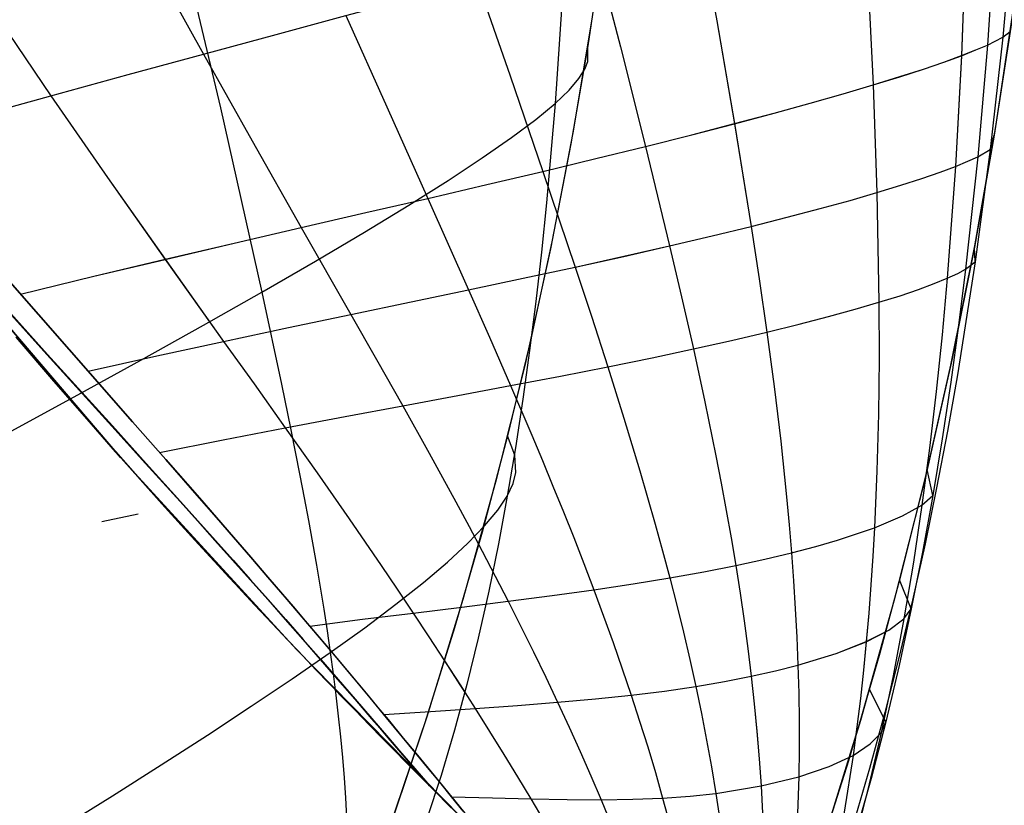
# Model space of a CAD drawing. Header units: millimetres. Extents: x -58 to 58, y -58 to 58.
# Tile 4 of 74: x -41.52 to -34.41, y -38.65 to -32.98. Entities that reach past the tile are written whole.
import ezdxf

# ---------------------------------------------------------------- set-up
doc = ezdxf.new("R2010")
doc.units = ezdxf.units.MM
doc.header["$MEASUREMENT"] = 0
doc.layers.add('Predefinito', color=5, linetype='Continuous')

msp = doc.modelspace()

# ---------------------------------------------------------------- linework, layer by layer
at = {"layer": 'Predefinito', "color": 9}
for points in [[(-36.2086, -15.0478), (-35.7669, -16.4218), (-35.366, -17.8297), (-35.182, -18.546), (-35.0096, -19.2701), (-34.8492, -20.002), (-34.7013, -20.7414), (-34.563, -21.5077), (-34.4389, -22.2815), (-34.3294, -23.0625), (-34.2351, -23.8504), (-34.1565, -24.6451), (-34.0941, -25.4462), (-34.0484, -26.2534), (-34.02, -27.0667), (-34.0093, -27.8855), (-34.0169, -28.7098), (-34.0433, -29.5391), (-34.089, -30.3732), (-34.1545, -31.2117), (-34.2403, -32.0543), (-34.3469, -32.9006), (-34.4748, -33.7505)], [(-50.6172, -20.2027), (-49.8897, -21.9377), (-49.1028, -23.6467), (-48.2574, -25.3274), (-47.3544, -26.978), (-46.395, -28.5964), (-45.3803, -30.1807), (-44.3116, -31.7291), (-43.19, -33.2397), (-42.0169, -34.7106), (-40.7938, -36.1402), (-39.5221, -37.5267), (-38.2033, -38.8685), (-36.8389, -40.164), (-35.4307, -41.4116), (-33.9802, -42.6098)], [(-33.9802, -42.6098), (-35.4307, -41.4116), (-36.8389, -40.164), (-38.2033, -38.8685), (-39.5221, -37.5267), (-40.7938, -36.1402), (-42.0169, -34.7106), (-43.19, -33.2397), (-44.3116, -31.7291), (-45.3803, -30.1807), (-46.395, -28.5964), (-47.3544, -26.978), (-48.2574, -25.3274), (-49.1028, -23.6467), (-49.8897, -21.9377), (-50.6172, -20.2027)], [(-34.5631, -21.5077), (-34.4389, -22.2815), (-34.3294, -23.0625), (-34.2351, -23.8504), (-34.1565, -24.6451), (-34.0941, -25.4462), (-34.0484, -26.2534), (-34.02, -27.0667), (-34.0093, -27.8856), (-34.0169, -28.7098), (-34.0433, -29.5391), (-34.089, -30.3732), (-34.1545, -31.2117), (-34.2403, -32.0543), (-34.3469, -32.9006), (-34.4748, -33.7505), (-34.6246, -34.6035), (-34.7967, -35.4592), (-34.9915, -36.3174), (-35.2096, -37.1775), (-35.4513, -38.0394), (-35.7171, -38.9026), (-36.0075, -39.7666), (-36.3228, -40.6313)], [(-37.3142, -32.4575), (-37.4198, -33.1688), (-37.5411, -33.8776), (-37.6782, -34.5835), (-37.831, -35.2861), (-37.9992, -35.9851), (-38.183, -36.6799), (-38.3821, -37.3705), (-38.5964, -38.0566), (-38.8259, -38.7382), (-39.0705, -39.4149), (-39.3298, -40.0864), (-39.6035, -40.7522), (-39.8913, -41.4118)], [(-37.3874, -32.9616), (-37.5266, -33.7972), (-37.689, -34.6357), (-37.8752, -35.4768), (-38.0858, -36.3201), (-38.3213, -37.1655), (-38.5822, -38.0125), (-38.8691, -38.861), (-39.1825, -39.7105), (-39.5231, -40.5609), (-39.8913, -41.4118)], [(-37.3874, -32.9616), (-37.5266, -33.7972), (-37.689, -34.6357), (-37.8752, -35.4768), (-38.0858, -36.3201), (-38.3213, -37.1655), (-38.5822, -38.0125), (-38.8691, -38.861), (-39.1825, -39.7105), (-39.5231, -40.5609), (-39.8913, -41.4118)]]:
    msp.add_lwpolyline(points, dxfattribs=at)
at = {"layer": 'Predefinito', "color": 9, "extrusion": (1, 0, 0)}
msp.add_lwpolyline([(-33.7505, 60), (-33.7505, 319.9959)], dxfattribs=at)
at = {"layer": 'Predefinito', "color": 9, "extrusion": (-0.074055, 0.991392, -0.107966)}
msp.add_lwpolyline([(43.9436, 25.4565), (43.6856, 25.8295)], dxfattribs=at)
at = {"layer": 'Predefinito', "color": 9, "extrusion": (-0.074055, 0.991392, 0.107966)}
msp.add_lwpolyline([(43.9436, 352.3222), (43.6856, 351.9492)], dxfattribs=at)
at = {"layer": 'Predefinito', "color": 9, "extrusion": (-0.061456, 0.993433, 0.096505)}
msp.add_lwpolyline([(43.112, 352.3807), (42.8447, 351.9637)], dxfattribs=at)
at = {"layer": 'Predefinito', "color": 9, "extrusion": (-0.061456, 0.993433, -0.096505)}
msp.add_lwpolyline([(43.112, 25.8457), (42.8447, 26.2627)], dxfattribs=at)
at = {"layer": 'Predefinito', "color": 9, "extrusion": (-0.034671, 0.997271, -0.065178)}
msp.add_lwpolyline([(41.239, 27.1698), (40.9912, 27.6344)], dxfattribs=at)
at = {"layer": 'Predefinito', "color": 9, "extrusion": (-0.03467, 0.997271, 0.065177)}
msp.add_lwpolyline([(41.2387, 352.0217), (40.9912, 351.5576)], dxfattribs=at)
at = {"layer": 'Predefinito', "color": 9, "extrusion": (-0.021012, 0.998811, -0.043992)}
msp.add_lwpolyline([(40.2258, 28.2466), (40.0166, 28.684)], dxfattribs=at)
at = {"layer": 'Predefinito', "color": 9, "extrusion": (-0.021012, 0.998811, 0.043992)}
msp.add_lwpolyline([(40.2258, 351.3856), (40.0166, 350.9483)], dxfattribs=at)
at = {"layer": 'Predefinito', "color": 9, "extrusion": (-0.007512, 0.999815, -0.017732)}
msp.add_lwpolyline([(39.1907, 29.7185), (39.0439, 30.0649)], dxfattribs=at)
at = {"layer": 'Predefinito', "color": 9, "extrusion": (-0.007512, 0.999815, 0.017732)}
msp.add_lwpolyline([(39.1907, 350.2218), (39.0439, 349.8753)], dxfattribs=at)
at = {"layer": 'Predefinito', "color": 9}
for points in [[(-34.6876, -20.8144, 319.9987), (-34.5452, -21.6135, 319.9985), (-34.419, -22.416, 319.9983), (-34.3091, -23.2218, 319.9982), (-34.2159, -24.0303, 319.998), (-34.1397, -24.8413, 319.9979), (-34.0807, -25.6544, 319.9977), (-34.0392, -26.4693, 319.9975), (-34.0154, -27.2856, 319.9973), (-34.0096, -28.1029, 319.9971), (-34.0219, -28.9207, 319.9968), (-34.0525, -29.7386, 319.9965), (-34.1016, -30.5563, 319.9963), (-34.1694, -31.3731, 319.9962), (-34.2558, -32.1884, 319.9962), (-34.3611, -33.002, 319.9961), (-34.4852, -33.8133, 319.9958), (-34.6281, -34.6217, 319.9952), (-34.7897, -35.4264, 319.9942), (-34.97, -36.2272, 319.9928), (-35.1687, -37.0234, 319.991), (-35.3117, -37.5524, 319.9896)], [(-50.0689, -21.4019, 351.6395), (-49.5249, -22.6316, 351.6316), (-48.9497, -23.8458, 351.6139), (-48.3437, -25.0434, 351.5859), (-47.7071, -26.2234, 351.5468), (-47.0405, -27.3839, 351.4955), (-46.3448, -28.5227, 351.431), (-45.62, -29.6394, 351.3516), (-44.866, -30.7349, 351.254), (-44.085, -31.8051, 351.1341), (-43.2834, -32.8421, 350.9923), (-42.4625, -33.8491, 350.8312), (-42.0393, -34.3522, 350.7406), (-41.6069, -34.8563, 350.6387), (-41.1659, -35.3612, 350.522), (-40.7068, -35.8823, 350.3855), (-40.4677, -36.1546, 350.3049), (-40.2242, -36.4331, 350.2126), (-40.1012, -36.5743, 350.1611), (-39.9776, -36.7166, 350.1057), (-39.8536, -36.8598, 350.0459), (-39.7295, -37.0038, 349.9814), (-39.5476, -37.2161, 349.8777)], [(-42.4596, -33.8526, 29.1694), (-41.872, -33.6884, 29.9092), (-41.2977, -33.5299, 30.6725), (-40.7383, -33.3771, 31.459), (-40.1956, -33.2297, 32.2686), (-39.671, -33.0878, 33.1007), (-39.1662, -32.9513, 33.9552), (-38.6824, -32.8201, 34.8314), (-38.2211, -32.6941, 35.729), (-37.7835, -32.5735, 36.6476), (-37.371, -32.4584, 37.5857), (-36.9851, -32.3493, 38.5404), (-36.6261, -32.2463, 39.5095), (-36.2934, -32.1491, 40.4916), (-35.9868, -32.0578, 41.4857), (-35.706, -31.9724, 42.4907), (-35.4507, -31.893, 43.5056), (-35.2206, -31.8194, 44.5292), (-35.0154, -31.752, 45.5608), (-34.8352, -31.6907, 46.5994), (-34.6797, -31.6356, 47.6441), (-34.5489, -31.587, 48.6935), (-34.4423, -31.545, 49.7433), (-34.3578, -31.5093, 50.79)], [(-42.4596, -33.8526, 350.8306), (-41.872, -33.6884, 350.0908), (-41.2977, -33.53, 349.3275), (-40.7383, -33.3771, 348.541), (-40.1956, -33.2298, 347.7314), (-39.671, -33.0879, 346.8992), (-39.1662, -32.9513, 346.0448), (-38.6824, -32.8201, 345.1686), (-38.2211, -32.6942, 344.271), (-37.7835, -32.5735, 343.3524), (-37.371, -32.4584, 342.4143), (-36.9851, -32.3493, 341.4596), (-36.6261, -32.2463, 340.4905), (-36.2934, -32.1491, 339.5084), (-35.9868, -32.0579, 338.5143), (-35.706, -31.9725, 337.5093), (-35.4507, -31.893, 336.4944), (-35.2205, -31.8195, 335.4708), (-35.0154, -31.752, 334.4392), (-34.8352, -31.6907, 333.4006), (-34.6797, -31.6357, 332.3559), (-34.5489, -31.5871, 331.3065), (-34.4423, -31.545, 330.2567), (-34.3578, -31.5094, 329.21)], [(-40.8899, -31.9788, 32.0339), (-40.1956, -33.2297, 32.2686), (-39.8438, -33.8549, 32.3999), (-39.4886, -34.4809, 32.5458), (-39.1297, -35.1083, 32.7106), (-38.9449, -35.4325, 32.8029), (-38.756, -35.767, 32.9055), (-38.5648, -36.1103, 33.0214), (-38.4688, -36.2848, 33.0853), (-38.3729, -36.461, 33.1536), (-38.2773, -36.6387, 33.2268), (-38.1823, -36.8177, 33.3053), (-38.0881, -36.9979, 33.3893), (-37.9949, -37.1791, 33.4793), (-37.9028, -37.3615, 33.5757), (-37.8123, -37.5445, 33.6789), (-37.7238, -37.727, 33.7888), (-37.6378, -37.908, 33.9057), (-37.5547, -38.0869, 34.0292), (-37.4745, -38.2637, 34.1592), (-37.3973, -38.4385, 34.2953), (-37.3233, -38.6115, 34.4374), (-37.2524, -38.7828, 34.5853)], [(-40.8899, -31.9788, 347.9661), (-40.1956, -33.2298, 347.7314), (-39.8438, -33.8549, 347.6001), (-39.4885, -34.4809, 347.4542), (-39.1297, -35.1083, 347.2894), (-38.9449, -35.4325, 347.1971), (-38.756, -35.767, 347.0945), (-38.5647, -36.1103, 346.9786), (-38.4688, -36.2848, 346.9147), (-38.3729, -36.461, 346.8464), (-38.2773, -36.6387, 346.7732), (-38.1823, -36.8177, 346.6947), (-38.0881, -36.998, 346.6107), (-37.9948, -37.1792, 346.5207), (-37.9028, -37.3615, 346.4243), (-37.8123, -37.5445, 346.3211), (-37.7238, -37.727, 346.2111), (-37.6378, -37.9081, 346.0943), (-37.5547, -38.0869, 345.9707), (-37.4744, -38.2637, 345.8408), (-37.3973, -38.4385, 345.7046), (-37.3232, -38.6116, 345.5625), (-37.2524, -38.7828, 345.4147)], [(-36.6261, -32.2463, 39.5095), (-36.4888, -32.9889, 39.6545), (-36.3601, -33.7309, 39.811), (-36.2398, -34.4727, 39.9818), (-36.182, -34.8507, 40.0752), (-36.1266, -35.236, 40.1766), (-36.0744, -35.6274, 40.288), (-36.0267, -36.0239, 40.4114), (-35.9846, -36.4245, 40.5486), (-35.9659, -36.626, 40.6231), (-35.949, -36.8281, 40.7017), (-35.9341, -37.0308, 40.7848), (-35.9213, -37.2339, 40.8727), (-35.9107, -37.4369, 40.9653), (-35.9025, -37.6396, 41.0627), (-35.8968, -37.8418, 41.1649), (-35.8937, -38.0435, 41.2716), (-35.8935, -38.2447, 41.3827), (-35.8963, -38.4456, 41.498), (-35.9022, -38.6462, 41.6172), (-35.9114, -38.8466, 41.7404)], [(-36.6261, -32.2463, 340.4905), (-36.4888, -32.9889, 340.3455), (-36.3601, -33.731, 340.189), (-36.2398, -34.4728, 340.0182), (-36.182, -34.8508, 339.9248), (-36.1265, -35.236, 339.8234), (-36.0744, -35.6274, 339.712), (-36.0267, -36.024, 339.5886), (-35.9845, -36.4246, 339.4514), (-35.9659, -36.6261, 339.3769), (-35.949, -36.8282, 339.2983), (-35.9341, -37.0309, 339.2151), (-35.9213, -37.2339, 339.1273), (-35.9107, -37.437, 339.0347), (-35.9025, -37.6397, 338.9373), (-35.8968, -37.8418, 338.8351), (-35.8937, -38.0435, 338.7283), (-35.8935, -38.2448, 338.6173), (-35.8963, -38.4457, 338.502), (-35.9022, -38.6463, 338.3827), (-35.9114, -38.8466, 338.2596)], [(-42.0958, -32.3493, 30.4641), (-41.2977, -33.5299, 30.6725), (-40.8888, -34.1196, 30.79), (-40.4727, -34.7103, 30.9221), (-40.0492, -35.3027, 31.0733), (-39.8298, -35.6093, 31.1586), (-39.6045, -35.9262, 31.2543), (-39.375, -36.2515, 31.3636), (-39.2593, -36.4168, 31.4243), (-39.1432, -36.5838, 31.4898), (-39.0271, -36.7521, 31.5603), (-38.9111, -36.9217, 31.6363), (-38.7956, -37.0923, 31.7183), (-38.6806, -37.2639, 31.8066), (-38.5665, -37.4365, 31.9017), (-38.4536, -37.6096, 32.004), (-38.3426, -37.7819, 32.1135), (-38.288, -37.8674, 32.1711), (-38.2341, -37.9522, 32.2305), (-38.1286, -38.1197, 32.3546), (-38.0261, -38.2844, 32.4857), (-37.9268, -38.4464, 32.6234), (-37.8307, -38.6058, 32.7674), (-37.7379, -38.7626, 32.9177)], [(-42.0957, -32.3493, 349.5359), (-41.2977, -33.53, 349.3275), (-40.8887, -34.1197, 349.21), (-40.4726, -34.7104, 349.0779), (-40.0492, -35.3027, 348.9267), (-39.8298, -35.6094, 348.8413), (-39.6045, -35.9262, 348.7457), (-39.375, -36.2515, 348.6364), (-39.2592, -36.4169, 348.5756), (-39.1432, -36.5838, 348.5102), (-39.0271, -36.7522, 348.4397), (-38.9111, -36.9217, 348.3636), (-38.7955, -37.0924, 348.2817), (-38.6806, -37.2639, 348.1934), (-38.5665, -37.4365, 348.0983), (-38.4536, -37.6096, 347.996), (-38.3425, -37.7819, 347.8864), (-38.2879, -37.8674, 347.8289), (-38.2341, -37.9522, 347.7695), (-38.1286, -38.1197, 347.6453), (-38.0261, -38.2844, 347.5143), (-37.9268, -38.4464, 347.3766), (-37.8307, -38.6059, 347.2325), (-37.7379, -38.7627, 347.0823)], [(-40.39, -32.2805, 38.3795), (-40.0714, -33.616, 38.525), (-39.7734, -34.947, 38.6977), (-39.6313, -35.6112, 38.8035), (-39.5634, -35.9415, 38.8663), (-39.4983, -36.2698, 38.9385), (-39.467, -36.433, 38.9788), (-39.4368, -36.5953, 39.0222), (-39.4075, -36.7569, 39.069), (-39.3794, -36.9174, 39.1195), (-39.3525, -37.077, 39.174), (-39.3269, -37.2354, 39.2326), (-39.3026, -37.3926, 39.2958), (-39.2798, -37.5485, 39.3636), (-39.2586, -37.7031, 39.4364), (-39.239, -37.8562, 39.514), (-39.2211, -38.0078, 39.5963), (-39.2051, -38.1577, 39.6831), (-39.191, -38.3059, 39.7743), (-39.179, -38.4524, 39.8698), (-39.1692, -38.597, 39.9693), (-39.1616, -38.7397, 40.0728)], [(-40.39, -32.2805, 341.6205), (-40.0714, -33.616, 341.475), (-39.7734, -34.947, 341.3023), (-39.6313, -35.6112, 341.1965), (-39.5634, -35.9415, 341.1337), (-39.4983, -36.2698, 341.0615), (-39.467, -36.433, 341.0212), (-39.4368, -36.5953, 340.9778), (-39.4075, -36.7569, 340.931), (-39.3794, -36.9174, 340.8805), (-39.3525, -37.077, 340.826), (-39.3269, -37.2354, 340.7674), (-39.3026, -37.3926, 340.7042), (-39.2798, -37.5485, 340.6364), (-39.2586, -37.7031, 340.5636), (-39.239, -37.8562, 340.486), (-39.2211, -38.0078, 340.4037), (-39.2051, -38.1577, 340.3169), (-39.191, -38.3059, 340.2257), (-39.179, -38.4524, 340.1302), (-39.1692, -38.597, 340.0307), (-39.1616, -38.7397, 339.9272)], [(-34.3493, -32.2938, 51.9015), (-34.4232, -33.1063, 51.9745), (-34.5141, -33.9167, 52.0536), (-34.6227, -34.7293, 52.1418), (-34.751, -35.5442, 52.2446), (-34.8232, -35.9517, 52.3033), (-34.9009, -36.3588, 52.3679), (-34.9845, -36.7652, 52.439), (-35.0741, -37.1711, 52.5173), (-35.1704, -37.5766, 52.6025), (-35.2738, -37.9819, 52.6941), (-35.3846, -38.3868, 52.7912), (-35.5035, -38.7913, 52.8931), (-35.6308, -39.1953, 52.9991), (-35.7672, -39.5988, 53.1083), (-35.9131, -40.0015, 53.2198), (-36.0683, -40.4015, 53.3327), (-36.2059, -40.7355, 53.4284)], [(-34.3493, -32.2939, 328.0985), (-34.4233, -33.1064, 328.0255), (-34.5141, -33.9167, 327.9463), (-34.6227, -34.7293, 327.8582), (-34.7511, -35.5442, 327.7554), (-34.8232, -35.9517, 327.6967), (-34.9009, -36.3589, 327.6321), (-34.9845, -36.7653, 327.561), (-35.0742, -37.1711, 327.4827), (-35.1705, -37.5767, 327.3975), (-35.2738, -37.982, 327.3059), (-35.3846, -38.3869, 327.2088), (-35.5035, -38.7914, 327.1068), (-35.6308, -39.1954, 327.0009), (-35.7672, -39.5988, 326.8917), (-35.9131, -40.0016, 326.7802), (-36.0683, -40.4016, 326.6673), (-36.2059, -40.7355, 326.5716)], [(-34.4799, -32.3551, 49.8285), (-34.5339, -33.1632, 49.9195), (-34.6039, -33.9694, 50.018), (-34.6911, -34.7806, 50.1279), (-34.742, -35.1883, 50.1893), (-34.7983, -35.5971, 50.2562), (-34.8602, -36.0063, 50.3297), (-34.9282, -36.4156, 50.4105), (-35.0025, -36.8245, 50.4997), (-35.0837, -37.2331, 50.598), (-35.1722, -37.6415, 50.7051), (-35.2687, -38.0498, 50.8204), (-35.3737, -38.4579, 50.9429), (-35.4881, -38.8658, 51.0718), (-35.6125, -39.2733, 51.206), (-35.7476, -39.6805, 51.3447), (-35.8943, -40.0871, 51.4868), (-36.0523, -40.491, 51.6312), (-36.1684, -40.7687, 51.7321)], [(-34.4799, -32.3551, 330.1715), (-34.5339, -33.1633, 330.0805), (-34.6039, -33.9695, 329.982), (-34.6911, -34.7806, 329.8721), (-34.742, -35.1884, 329.8107), (-34.7983, -35.5971, 329.7438), (-34.8602, -36.0063, 329.6703), (-34.9282, -36.4156, 329.5895), (-35.0025, -36.8246, 329.5003), (-35.0837, -37.2331, 329.402), (-35.1722, -37.6416, 329.2948), (-35.2687, -38.0499, 329.1796), (-35.3737, -38.458, 329.0571), (-35.4881, -38.8658, 328.9282), (-35.6125, -39.2734, 328.794), (-35.7476, -39.6805, 328.6553), (-35.8943, -40.0872, 328.5132), (-36.0523, -40.4911, 328.3688), (-36.1684, -40.7687, 328.2679)], [(-37.371, -32.4584, 37.5857), (-37.1842, -33.1768, 37.7339), (-37.0037, -33.8951, 37.8947), (-36.829, -34.6136, 38.0711), (-36.7425, -34.981, 38.1681), (-36.6572, -35.3569, 38.2739), (-36.5741, -35.7399, 38.3908), (-36.4947, -36.1289, 38.5209), (-36.4568, -36.3253, 38.5916), (-36.4202, -36.5227, 38.6664), (-36.3852, -36.7211, 38.7456), (-36.3519, -36.9202, 38.8295), (-36.3205, -37.12, 38.9183), (-36.2911, -37.3204, 39.0124), (-36.264, -37.5207, 39.1118), (-36.2394, -37.7204, 39.2165), (-36.2173, -37.9194, 39.3264), (-36.1979, -38.1176, 39.4413), (-36.1815, -38.3152, 39.5611), (-36.1682, -38.5122, 39.6855), (-36.158, -38.7087, 39.8143)], [(-37.371, -32.4584, 342.4143), (-37.1842, -33.1769, 342.2661), (-37.0037, -33.8951, 342.1053), (-36.829, -34.6136, 341.9289), (-36.7425, -34.9811, 341.8319), (-36.6572, -35.3569, 341.7261), (-36.5741, -35.7399, 341.6092), (-36.4947, -36.1289, 341.4791), (-36.4567, -36.3253, 341.4084), (-36.4202, -36.5227, 341.3336), (-36.3852, -36.7211, 341.2544), (-36.3519, -36.9202, 341.1705), (-36.3205, -37.1201, 341.0816), (-36.2911, -37.3204, 340.9876), (-36.264, -37.5207, 340.8882), (-36.2394, -37.7205, 340.7835), (-36.2173, -37.9194, 340.6736), (-36.1979, -38.1177, 340.5586), (-36.1815, -38.3152, 340.4389), (-36.1682, -38.5122, 340.3145), (-36.158, -38.7087, 340.1856)], [(-34.6929, -32.4387, 47.7454), (-34.7213, -33.24, 47.8536), (-34.7646, -34.0396, 47.9707), (-34.8242, -34.8472, 48.1015), (-34.8613, -35.2546, 48.1748), (-34.9038, -35.6637, 48.2549), (-34.9523, -36.074, 48.3429), (-35.0072, -36.4848, 48.4399), (-35.0689, -36.8958, 48.5472), (-35.1381, -37.3066, 48.6655), (-35.2154, -37.7172, 48.7947), (-35.3016, -38.1276, 48.9338), (-35.3973, -38.5379, 49.082), (-35.5037, -38.9479, 49.2381), (-35.6216, -39.3577, 49.4011), (-35.7519, -39.7673, 49.5699), (-35.8959, -40.1765, 49.7434), (-36.0534, -40.5829, 49.9201), (-36.1409, -40.7932, 50.0131)], [(-34.6929, -32.4387, 332.2546), (-34.7213, -33.2401, 332.1464), (-34.7646, -34.0397, 332.0293), (-34.8242, -34.8472, 331.8985), (-34.8613, -35.2547, 331.8252), (-34.9038, -35.6638, 331.7451), (-34.9523, -36.074, 331.6571), (-35.0072, -36.4849, 331.5601), (-35.0689, -36.8958, 331.4528), (-35.1381, -37.3066, 331.3345), (-35.2154, -37.7173, 331.2053), (-35.3016, -38.1277, 331.0661), (-35.3974, -38.5379, 330.918), (-35.5037, -38.948, 330.7618), (-35.6216, -39.3578, 330.5988), (-35.752, -39.7674, 330.43), (-35.8959, -40.1766, 330.2566), (-36.0534, -40.583, 330.0799), (-36.1409, -40.7932, 329.9869)], [(-38.2211, -32.6941, 35.729), (-37.9813, -33.3846, 35.8761), (-37.7448, -34.0752, 36.0367), (-37.5113, -34.7665, 36.2143), (-37.3936, -35.1214, 36.3124), (-37.2755, -35.4857, 36.4202), (-37.1584, -35.8581, 36.54), (-37.0437, -36.2371, 36.6741), (-36.9878, -36.4288, 36.7474), (-36.9331, -36.6217, 36.8252), (-36.8797, -36.8156, 36.9078), (-36.8279, -37.0105, 36.9955), (-36.7779, -37.2063, 37.0887), (-36.7298, -37.4026, 37.1877), (-36.6839, -37.5989, 37.2924), (-36.6406, -37.7943, 37.403), (-36.5998, -37.9886, 37.5194), (-36.5619, -38.1818, 37.6412), (-36.527, -38.3741, 37.7682), (-36.4952, -38.5655, 37.9004), (-36.4666, -38.7561, 38.0374)], [(-38.2211, -32.6942, 344.271), (-37.9813, -33.3846, 344.1239), (-37.7447, -34.0752, 343.9633), (-37.5112, -34.7666, 343.7857), (-37.3936, -35.1215, 343.6875), (-37.2755, -35.4858, 343.5798), (-37.1583, -35.8581, 343.46), (-37.0437, -36.2372, 343.3259), (-36.9878, -36.4288, 343.2526), (-36.9331, -36.6217, 343.1748), (-36.8797, -36.8157, 343.0922), (-36.8279, -37.0105, 343.0045), (-36.7779, -37.2063, 342.9112), (-36.7298, -37.4027, 342.8123), (-36.6839, -37.5989, 342.7075), (-36.6406, -37.7944, 342.5969), (-36.5998, -37.9887, 342.4806), (-36.5619, -38.1819, 342.3588), (-36.527, -38.3741, 342.2317), (-36.4952, -38.5655, 342.0996), (-36.4666, -38.7561, 341.9625)], [(-35.3987, -32.6727, 43.6339), (-35.3592, -33.4512, 43.7715), (-35.3318, -34.2286, 43.9206), (-35.3175, -35.0205, 44.0885), (-35.3168, -35.4231, 44.1834), (-35.3214, -35.829, 44.2876), (-35.3321, -36.2375, 44.4027), (-35.3497, -36.6477, 44.5302), (-35.3613, -36.8533, 44.5991), (-35.3749, -37.059, 44.6717), (-35.3906, -37.2647, 44.748), (-35.4085, -37.4703, 44.8282), (-35.4287, -37.6757, 44.9121), (-35.4513, -37.8809, 44.9996), (-35.4765, -38.086, 45.0906), (-35.5044, -38.291, 45.1848), (-35.569, -38.7005, 45.3825), (-35.6463, -39.1098, 45.5915), (-35.7379, -39.519, 45.8104), (-35.8453, -39.9284, 46.0378), (-35.9054, -40.1333, 46.1543), (-35.9701, -40.338, 46.2724), (-36.0393, -40.5421, 46.3918), (-36.1336, -40.7996, 46.5449)], [(-35.3987, -32.6727, 336.3661), (-35.3592, -33.4512, 336.2285), (-35.3318, -34.2286, 336.0794), (-35.3175, -35.0205, 335.9115), (-35.3168, -35.4231, 335.8166), (-35.3214, -35.829, 335.7124), (-35.3321, -36.2375, 335.5973), (-35.3497, -36.6478, 335.4698), (-35.3613, -36.8533, 335.4009), (-35.3749, -37.059, 335.3283), (-35.3906, -37.2648, 335.252), (-35.4085, -37.4704, 335.1718), (-35.4287, -37.6758, 335.0879), (-35.4513, -37.881, 335.0004), (-35.4765, -38.0861, 334.9094), (-35.5045, -38.291, 334.8152), (-35.569, -38.7006, 334.6175), (-35.6463, -39.1098, 334.4085), (-35.7379, -39.5191, 334.1896), (-35.8453, -39.9285, 333.9621), (-35.9054, -40.1333, 333.8456), (-35.9701, -40.3381, 333.7276), (-36.0393, -40.5422, 333.6082), (-36.1336, -40.7996, 333.4551)], [(-37.6076, -32.8696, 48.9511), (-37.6565, -33.5858, 49.018), (-37.7184, -34.3014, 49.0931), (-37.7548, -34.6583, 49.136), (-37.7951, -35.0141, 49.1838), (-37.8397, -35.3684, 49.2376), (-37.8887, -35.7209, 49.2984), (-37.9426, -36.0713, 49.3674), (-38.0014, -36.4192, 49.4455), (-38.0656, -36.7643, 49.5336), (-38.1355, -37.1062, 49.6313), (-38.2115, -37.4446, 49.738), (-38.2939, -37.7793, 49.8532), (-38.3832, -38.1098, 49.9761), (-38.4797, -38.436, 50.1063), (-38.5838, -38.7574, 50.243)], [(-37.6076, -32.8696, 331.0489), (-37.6565, -33.5858, 330.982), (-37.7184, -34.3014, 330.9069), (-37.7548, -34.6583, 330.864), (-37.7951, -35.0141, 330.8162), (-37.8397, -35.3684, 330.7624), (-37.8887, -35.7209, 330.7016), (-37.9426, -36.0713, 330.6326), (-38.0014, -36.4192, 330.5545), (-38.0656, -36.7643, 330.4664), (-38.1355, -37.1062, 330.3687), (-38.2115, -37.4446, 330.262), (-38.2939, -37.7793, 330.1468), (-38.3832, -38.1098, 330.0239), (-38.4797, -38.436, 329.8937), (-38.5838, -38.7574, 329.757)], [(-39.1662, -32.9513, 33.9552), (-38.871, -33.6104, 34.0965), (-38.5759, -34.27, 34.2521), (-38.2806, -34.9307, 34.4257), (-38.1299, -35.2711, 34.5223), (-37.977, -35.6216, 34.629), (-37.8235, -35.9807, 34.7485), (-37.7471, -36.163, 34.8138), (-37.6711, -36.347, 34.8834), (-37.5958, -36.5325, 34.9575), (-37.5214, -36.7193, 35.0365), (-37.4481, -36.9072, 35.1208), (-37.3762, -37.0962, 35.2106), (-37.3057, -37.2863, 35.3064), (-37.2371, -37.4769, 35.4084), (-37.1706, -37.6674, 35.5168), (-37.1065, -37.8567, 35.6315), (-37.0453, -38.0444, 35.7524), (-36.9869, -38.2306, 35.8793), (-36.9315, -38.4154, 36.0118), (-36.8792, -38.599, 36.15), (-36.8302, -38.7814, 36.2934)], [(-39.1662, -32.9513, 346.0448), (-38.871, -33.6104, 345.9035), (-38.5758, -34.2701, 345.7479), (-38.2806, -34.9308, 345.5743), (-38.1299, -35.2712, 345.4776), (-37.977, -35.6216, 345.371), (-37.8235, -35.9807, 345.2515), (-37.7471, -36.163, 345.1862), (-37.6711, -36.347, 345.1166), (-37.5958, -36.5325, 345.0425), (-37.5214, -36.7193, 344.9634), (-37.4481, -36.9073, 344.8792), (-37.3761, -37.0963, 344.7894), (-37.3057, -37.2863, 344.6936), (-37.2371, -37.477, 344.5915), (-37.1705, -37.6674, 344.4832), (-37.1065, -37.8567, 344.3685), (-37.0453, -38.0444, 344.2476), (-36.9869, -38.2306, 344.1207), (-36.9315, -38.4155, 343.9881), (-36.8792, -38.599, 343.85), (-36.8302, -38.7814, 343.7065)], [(-41.516, -34.9612, 29.3841), (-40.9878, -34.8329, 30.1422), (-40.4727, -34.7103, 30.9221), (-39.9724, -34.5931, 31.7234), (-39.4886, -34.4809, 32.5458), (-39.0226, -34.3733, 33.3889), (-38.5759, -34.27, 34.2521), (-38.1496, -34.1707, 35.1349), (-37.7448, -34.0752, 36.0367), (-37.3624, -33.9833, 36.9571), (-37.0037, -33.8951, 37.8947), (-36.6696, -33.811, 38.8467), (-36.3601, -33.7309, 39.811), (-36.0748, -33.6549, 40.7866), (-35.8131, -33.5829, 41.7725), (-35.5747, -33.515, 42.7678), (-35.3592, -33.4512, 43.7715), (-35.1664, -33.3916, 44.7827), (-34.9959, -33.3365, 45.8007), (-34.8476, -33.2859, 46.8246), (-34.7213, -33.24, 47.8536), (-34.617, -33.1991, 48.8866), (-34.5339, -33.1632, 49.9195), (-34.4232, -33.1063, 51.9745), (-34.369, -33.0659, 54.0128)], [(-41.516, -34.9612, 350.6159), (-40.9877, -34.8329, 349.8578), (-40.4726, -34.7104, 349.0779), (-39.9724, -34.5932, 348.2766), (-39.4885, -34.4809, 347.4542), (-39.0226, -34.3733, 346.6111), (-38.5758, -34.2701, 345.7479), (-38.1495, -34.1708, 344.8651), (-37.7447, -34.0752, 343.9633), (-37.3624, -33.9833, 343.0429), (-37.0037, -33.8951, 342.1053), (-36.6696, -33.811, 341.1533), (-36.3601, -33.731, 340.189), (-36.0748, -33.6549, 339.2134), (-35.8131, -33.5829, 338.2275), (-35.5747, -33.515, 337.2322), (-35.3592, -33.4512, 336.2285), (-35.1664, -33.3917, 335.2173), (-34.9959, -33.3365, 334.1993), (-34.8476, -33.2859, 333.1754), (-34.7213, -33.2401, 332.1464), (-34.617, -33.1991, 331.1133), (-34.5339, -33.1633, 330.0805), (-34.4233, -33.1064, 328.0255), (-34.369, -33.0659, 325.9862)], [(-43.8658, -37.1759, 30), (-43.2836, -36.866, 30.9855), (-42.7162, -36.5627, 32.0004), (-42.1661, -36.2671, 33.0444), (-41.6362, -35.9805, 34.1175), (-41.1292, -35.704, 35.2195), (-40.6479, -35.4388, 36.3503), (-40.195, -35.1861, 37.5097), (-39.7734, -34.947, 38.6977), (-39.3853, -34.7225, 39.9137), (-39.0316, -34.5131, 41.1557), (-38.7127, -34.319, 42.4213), (-38.4291, -34.1404, 43.708), (-38.1813, -33.9775, 45.0134), (-37.9696, -33.8307, 46.3352), (-37.7945, -33.7, 47.6708), (-37.6565, -33.5858, 49.018), (-37.5549, -33.4881, 50.3744), (-37.4851, -33.4059, 51.7385), (-37.4416, -33.3379, 53.1086), (-37.4186, -33.2829, 54.4835), (-37.4198, -33.1688, 60)], [(-43.8658, -37.1759, 350), (-43.2836, -36.866, 349.0145), (-42.7162, -36.5627, 347.9996), (-42.1661, -36.2671, 346.9556), (-41.6362, -35.9805, 345.8825), (-41.1292, -35.704, 344.7805), (-40.6479, -35.4388, 343.6497), (-40.195, -35.1861, 342.4903), (-39.7734, -34.947, 341.3023), (-39.3853, -34.7225, 340.0863), (-39.0316, -34.5131, 338.8443), (-38.7127, -34.319, 337.5787), (-38.4291, -34.1404, 336.292), (-38.1813, -33.9775, 334.9866), (-37.9696, -33.8307, 333.6648), (-37.7945, -33.7, 332.3292), (-37.6565, -33.5858, 330.982), (-37.5549, -33.4881, 329.6256), (-37.4851, -33.4059, 328.2615), (-37.4416, -33.3379, 326.8914), (-37.4186, -33.2829, 325.5165), (-37.4198, -33.1688, 320)], [(-43.051, -33.4194, 351.1292), (-42.2121, -34.3983, 350.9631), (-41.7714, -34.8975, 350.864), (-41.3215, -35.3975, 350.75), (-40.853, -35.9135, 350.6164), (-40.6089, -36.1831, 350.5374), (-40.3601, -36.4588, 350.4466), (-40.2345, -36.5985, 350.3959), (-40.1082, -36.7393, 350.3411), (-39.9815, -36.881, 350.282), (-39.8545, -37.0234, 350.2182), (-39.7275, -37.1665, 350.1494), (-39.6007, -37.3101, 350.0751), (-39.4742, -37.4541, 349.9952), (-39.3482, -37.5984, 349.9091), (-39.2232, -37.7425, 349.8165), (-39.0997, -37.8854, 349.7173), (-38.9785, -38.0262, 349.6117), (-38.9188, -38.0954, 349.5565), (-38.8599, -38.1638, 349.4997), (-38.7794, -38.2573, 349.4183), (-38.7002, -38.3493, 349.3339), (-38.6223, -38.4398, 349.2468), (-38.5459, -38.5288, 349.1569)], [(-42.9711, -33.5221, 28.8808), (-42.217, -34.3996, 29.0307), (-41.776, -34.8986, 29.1298), (-41.3259, -35.3985, 29.2437), (-40.8571, -35.9144, 29.3772), (-40.6128, -36.1839, 29.4562), (-40.3639, -36.4595, 29.547), (-40.2382, -36.5992, 29.5977), (-40.1118, -36.7399, 29.6524), (-39.985, -36.8816, 29.7114), (-39.858, -37.024, 29.7752), (-39.731, -37.167, 29.844), (-39.604, -37.3106, 29.9183), (-39.4774, -37.4545, 29.9982), (-39.3514, -37.5988, 30.0843), (-39.2263, -37.7428, 30.1768), (-39.1027, -37.8857, 30.276), (-38.9814, -38.0264, 30.3817), (-38.9217, -38.0956, 30.4369), (-38.8628, -38.1639, 30.4936), (-38.7864, -38.2525, 30.5707), (-38.7112, -38.3397, 30.6504), (-38.6372, -38.4255, 30.7325), (-38.5645, -38.5101, 30.8172)], [(-34.4748, -33.7505, 60), (-34.6266, -34.6141, 60), (-34.7997, -35.4734, 60.0001), (-34.9941, -36.3281, 60.0004), (-35.2097, -37.1781, 60.0009), (-35.455, -38.0519, 60.0018), (-35.7224, -38.9188, 60.0031), (-36.0117, -39.7787, 60.0049), (-36.3229, -40.6313, 60.0072)], [(-41.0276, -35.5179, 29.5175), (-40.5319, -35.4075, 30.285), (-40.0492, -35.3027, 31.0733), (-39.5813, -35.2032, 31.8819), (-39.1297, -35.1083, 32.7106), (-38.6957, -35.0177, 33.5587), (-38.2806, -34.9307, 34.4257), (-37.8855, -34.8471, 35.3111), (-37.5113, -34.7665, 36.2143), (-37.1588, -34.6886, 37.1347), (-36.829, -34.6136, 38.0711), (-36.5227, -34.5416, 39.0208), (-36.2398, -34.4727, 39.9818), (-35.9796, -34.407, 40.9532), (-35.7418, -34.3443, 41.934), (-35.526, -34.2848, 42.9234), (-35.3318, -34.2286, 43.9206), (-35.1588, -34.1758, 44.9246), (-35.0067, -34.1266, 45.9348), (-34.8754, -34.0811, 46.9504), (-34.7646, -34.0396, 47.9707), (-34.6744, -34.0023, 48.9946), (-34.6039, -33.9694, 50.018), (-34.5141, -33.9167, 52.0536), (-34.4851, -33.8133, 60)], [(-41.0276, -35.518, 350.4825), (-40.5318, -35.4075, 349.715), (-40.0492, -35.3027, 348.9267), (-39.5813, -35.2032, 348.1181), (-39.1297, -35.1083, 347.2894), (-38.6957, -35.0177, 346.4413), (-38.2806, -34.9308, 345.5743), (-37.8854, -34.8472, 344.6889), (-37.5112, -34.7666, 343.7857), (-37.1588, -34.6887, 342.8653), (-36.829, -34.6136, 341.9289), (-36.5227, -34.5416, 340.9792), (-36.2398, -34.4728, 340.0182), (-35.9796, -34.407, 339.0468), (-35.7418, -34.3443, 338.066), (-35.526, -34.2848, 337.0765), (-35.3318, -34.2286, 336.0794), (-35.1588, -34.1758, 335.0754), (-35.0067, -34.1266, 334.0652), (-34.8754, -34.0812, 333.0496), (-34.7646, -34.0397, 332.0293), (-34.6744, -34.0024, 331.0054), (-34.6039, -33.9695, 329.982), (-34.5141, -33.9167, 327.9463), (-34.4851, -33.8133, 319.9958)], [(-40.5119, -36.1043, 29.6795), (-40.0516, -36.0126, 30.4572), (-39.6045, -35.9262, 31.2543), (-39.1722, -35.8445, 32.0705), (-38.756, -35.767, 32.9055), (-38.3573, -35.6929, 33.7585), (-37.977, -35.6216, 34.629), (-37.6162, -35.5527, 35.5165), (-37.2755, -35.4857, 36.4202), (-36.9556, -35.4205, 37.3398), (-36.6572, -35.3569, 38.2739), (-36.3809, -35.2954, 39.2201), (-36.1266, -35.236, 40.1766), (-35.8934, -35.1787, 41.1425), (-35.6812, -35.1236, 42.117), (-35.4893, -35.0708, 43.0992), (-35.3175, -35.0205, 44.0885), (-35.1652, -34.9728, 45.084), (-35.0324, -34.9278, 46.0851), (-34.9188, -34.8859, 47.0912), (-34.8242, -34.8472, 48.1015), (-34.7486, -34.812, 49.115), (-34.6911, -34.7806, 50.1279), (-34.6227, -34.7293, 52.1418), (-34.6281, -34.6217, 60)], [(-40.5119, -36.1043, 350.3205), (-40.0516, -36.0126, 349.5428), (-39.6045, -35.9262, 348.7457), (-39.1721, -35.8446, 347.9294), (-38.756, -35.767, 347.0945), (-38.3573, -35.6929, 346.2415), (-37.977, -35.6216, 345.371), (-37.6162, -35.5527, 344.4835), (-37.2755, -35.4858, 343.5798), (-36.9556, -35.4205, 342.6602), (-36.6572, -35.3569, 341.7261), (-36.3809, -35.2954, 340.7799), (-36.1265, -35.236, 339.8234), (-35.8934, -35.1787, 338.8575), (-35.6812, -35.1237, 337.883), (-35.4893, -35.0709, 336.9008), (-35.3175, -35.0205, 335.9115), (-35.1652, -34.9728, 334.916), (-35.0324, -34.9279, 333.9149), (-34.9188, -34.886, 332.9088), (-34.8242, -34.8472, 331.8985), (-34.7486, -34.812, 330.885), (-34.6911, -34.7806, 329.8721), (-34.6227, -34.7293, 327.8582), (-34.6281, -34.6217, 319.9952)], [(-38.3189, -38.693, 31.2567), (-38.4029, -38.59, 31.1464), (-38.4889, -38.4852, 31.0396), (-38.5768, -38.3784, 30.9365), (-38.6665, -38.2697, 30.8372), (-38.758, -38.159, 30.7417), (-38.8154, -38.0896, 30.6847), (-38.8736, -38.0193, 30.6294), (-38.9919, -37.8766, 30.5233), (-39.1124, -37.7318, 30.4237), (-39.2345, -37.5859, 30.3306), (-39.3575, -37.4398, 30.244), (-39.4811, -37.2941, 30.1634), (-39.6051, -37.1488, 30.0886), (-39.7292, -37.0041, 30.0191), (-39.8534, -36.86, 29.9546), (-39.9773, -36.7168, 29.8948), (-40.1009, -36.5745, 29.8393), (-40.2239, -36.4333, 29.7878), (-40.4675, -36.1548, 29.6955), (-40.7066, -35.8825, 29.615), (-41.1656, -35.3614, 29.4784), (-41.6067, -34.8566, 29.3617)], [(-41.5486, -35.2697, 350.9153), (-41.2774, -35.5867, 350.8654), (-41.0375, -35.8631, 350.8154), (-40.8306, -36.0986, 350.7651), (-40.6515, -36.3, 350.7148), (-40.4948, -36.4749, 350.6645), (-40.3558, -36.6285, 350.6141), (-40.2309, -36.7657, 350.5637), (-40.1172, -36.8897, 350.5132), (-40.0127, -37.0031, 350.4628), (-39.9157, -37.1076, 350.4123), (-39.8253, -37.2046, 350.3618), (-39.7406, -37.2951, 350.3113), (-39.661, -37.3798, 350.2608), (-39.5858, -37.4594, 350.2103), (-39.5146, -37.5345, 350.1598), (-39.447, -37.6056, 350.1093), (-39.3825, -37.6731, 350.0588), (-39.3209, -37.7374, 350.0083), (-39.2619, -37.7988, 349.9578), (-39.2052, -37.8576, 349.9073), (-39.1506, -37.914, 349.8568), (-39.0981, -37.9682, 349.8063), (-38.9982, -38.0708, 349.7054), (-38.9045, -38.1665, 349.6044), (-38.8161, -38.2564, 349.5034), (-38.7325, -38.3411, 349.4024), (-38.653, -38.4212, 349.3015), (-38.5774, -38.4971, 349.2005), (-38.5053, -38.5692, 349.0994), (-38.4364, -38.6379, 348.9984), (-38.3704, -38.7034, 348.8973)], [(-38.3702, -38.7036, 31.1031), (-38.4361, -38.6382, 31.0021), (-38.5049, -38.5696, 30.9011), (-38.577, -38.4975, 30.8002), (-38.6526, -38.4216, 30.6992), (-38.732, -38.3416, 30.5982), (-38.8156, -38.2569, 30.4972), (-38.904, -38.167, 30.3962), (-38.9978, -38.0712, 30.2952), (-39.0977, -37.9685, 30.1942), (-39.2049, -37.8579, 30.0932), (-39.2615, -37.7991, 30.0427), (-39.3205, -37.7378, 29.9922), (-39.3821, -37.6735, 29.9417), (-39.4465, -37.6061, 29.8912), (-39.514, -37.5351, 29.8406), (-39.5851, -37.4601, 29.7901), (-39.6602, -37.3806, 29.7396), (-39.7397, -37.2961, 29.6891), (-39.8241, -37.206, 29.6386), (-39.9142, -37.1093, 29.5881), (-40.0109, -37.005, 29.5377), (-40.1155, -36.8915, 29.4872), (-40.2294, -36.7673, 29.4367), (-40.3546, -36.6299, 29.3863), (-40.4936, -36.4761, 29.3359), (-40.6503, -36.3014, 29.2855), (-40.8292, -36.1001, 29.2352), (-41.0359, -35.8649, 29.185), (-41.2756, -35.5889, 29.135), (-41.5465, -35.2722, 29.085)], [(-41.9868, -39.2856, 30.4347), (-41.219, -38.812, 32.5432), (-40.8529, -38.5829, 33.6286), (-40.5012, -38.3602, 34.7347), (-40.1661, -38.1446, 35.8613), (-39.8495, -37.9369, 37.0084), (-39.5534, -37.738, 38.1759), (-39.2798, -37.5485, 39.3636), (-39.0306, -37.3694, 40.5712), (-38.8063, -37.2008, 41.7974), (-38.6072, -37.0429, 43.0402), (-38.4336, -36.8958, 44.2981), (-38.2859, -36.7597, 45.5693), (-38.1644, -36.6348, 46.852), (-38.0695, -36.5213, 48.1447), (-38.0014, -36.4192, 49.4455), (-37.9596, -36.3287, 50.7529), (-37.9399, -36.2495, 52.0656), (-37.9463, -36.1229, 54.7035), (-37.9992, -35.9851, 60)], [(-41.9868, -39.2856, 349.5653), (-41.219, -38.812, 347.4568), (-40.8529, -38.5829, 346.3714), (-40.5012, -38.3602, 345.2653), (-40.1661, -38.1446, 344.1387), (-39.8495, -37.9369, 342.9916), (-39.5534, -37.738, 341.8241), (-39.2798, -37.5485, 340.6364), (-39.0306, -37.3694, 339.4288), (-38.8063, -37.2008, 338.2026), (-38.6072, -37.0429, 336.9598), (-38.4336, -36.8958, 335.7019), (-38.2859, -36.7597, 334.4307), (-38.1644, -36.6348, 333.148), (-38.0695, -36.5213, 331.8553), (-38.0014, -36.4192, 330.5545), (-37.9596, -36.3287, 329.2471), (-37.9399, -36.2495, 327.9344), (-37.9463, -36.1229, 325.2965), (-37.9992, -35.9851, 320)], [(-39.4273, -37.3575, 30.1975), (-39.0469, -37.3091, 30.9938), (-38.6806, -37.2639, 31.8066), (-38.3297, -37.2209, 32.6353), (-37.9949, -37.1791, 33.4793), (-37.6769, -37.1378, 34.3379), (-37.3762, -37.0962, 35.2106), (-37.0931, -37.0539, 36.0966), (-36.8279, -37.0105, 36.9955), (-36.5808, -36.9658, 37.9068), (-36.3519, -36.9202, 38.8295), (-36.1415, -36.8742, 39.7615), (-35.949, -36.8281, 40.7017), (-35.7741, -36.7823, 41.6492), (-35.6161, -36.7367, 42.6035), (-35.3497, -36.6477, 44.5302), (-35.1472, -36.5631, 46.477), (-35.0072, -36.4848, 48.4399), (-34.9282, -36.4156, 50.4105), (-34.9699, -36.2272, 60.0003)], [(-39.4273, -37.3575, 349.8025), (-39.0469, -37.3091, 349.0062), (-38.6806, -37.2639, 348.1934), (-38.3297, -37.2209, 347.3647), (-37.9948, -37.1792, 346.5207), (-37.6769, -37.1378, 345.6621), (-37.3761, -37.0963, 344.7894), (-37.0931, -37.0539, 343.9033), (-36.8279, -37.0105, 343.0045), (-36.5808, -36.9659, 342.0932), (-36.3519, -36.9202, 341.1705), (-36.1415, -36.8742, 340.2384), (-35.949, -36.8282, 339.2983), (-35.7741, -36.7823, 338.3508), (-35.6161, -36.7368, 337.3964), (-35.3497, -36.6478, 335.4698), (-35.1472, -36.5631, 333.523), (-35.0072, -36.4849, 331.5601), (-34.9282, -36.4156, 329.5895), (-34.9699, -36.2272, 319.9928)], [(-38.8926, -37.9967, 349.3887), (-38.5559, -37.9738, 348.5864), (-38.2341, -37.9522, 347.7695), (-37.9279, -37.9306, 346.9386), (-37.6378, -37.9081, 346.0943), (-37.364, -37.8836, 345.2374), (-37.1065, -37.8567, 344.3685), (-36.8654, -37.827, 343.4882), (-36.6406, -37.7944, 342.5969), (-36.4319, -37.7587, 341.6951), (-36.2394, -37.7205, 340.7835), (-36.0631, -37.6806, 339.8639), (-35.9025, -37.6397, 338.9373), (-35.6265, -37.5555, 337.0654), (-35.4085, -37.4704, 335.1718), (-35.2461, -37.3867, 333.2603), (-35.1381, -37.3066, 331.3345), (-35.0837, -37.2331, 329.402), (-35.1687, -37.0234, 319.991)], [(-38.8926, -37.9967, 30.6113), (-38.5559, -37.9738, 31.4136), (-38.2341, -37.9522, 32.2305), (-37.9279, -37.9306, 33.0614), (-37.6378, -37.908, 33.9057), (-37.364, -37.8836, 34.7626), (-37.1065, -37.8567, 35.6315), (-36.8654, -37.827, 36.5118), (-36.6406, -37.7943, 37.403), (-36.4319, -37.7587, 38.3049), (-36.2394, -37.7204, 39.2165), (-36.0631, -37.6806, 40.1361), (-35.9025, -37.6396, 41.0627), (-35.6265, -37.5555, 42.9346), (-35.4085, -37.4703, 44.8282), (-35.246, -37.3866, 46.7396), (-35.1381, -37.3066, 48.6655), (-35.0837, -37.2331, 50.598), (-35.1687, -37.0235, 60.0008)], [(-39.5476, -37.2161, 349.8777), (-39.4598, -37.3192, 349.8234), (-39.3069, -37.4999, 349.7215), (-39.2317, -37.5894, 349.6677), (-39.1572, -37.6785, 349.6117), (-39.0821, -37.7686, 349.5525), (-39.0079, -37.8577, 349.4909), (-38.9347, -37.9459, 349.427), (-38.8624, -38.0332, 349.3605), (-38.7524, -38.1659, 349.2528)], [(-35.3117, -37.5524, 319.9896), (-35.5382, -38.3307, 319.9883), (-35.7824, -39.1036, 319.9889), (-36.044, -39.8705, 319.9924), (-36.3228, -40.6313, 320)], [(-38.4034, -38.5898, 31.1458), (-38.109, -38.5984, 31.9502), (-37.8307, -38.6058, 32.7674), (-37.5689, -38.6106, 33.5968), (-37.3233, -38.6115, 34.4374), (-37.0935, -38.6078, 35.2887), (-36.8792, -38.599, 36.15), (-36.6799, -38.5848, 37.0206), (-36.4952, -38.5655, 37.9004), (-36.1682, -38.5122, 39.6855), (-35.8963, -38.4456, 41.498), (-35.6759, -38.3708, 43.3321), (-35.5044, -38.291, 45.1848), (-35.3799, -38.2091, 47.053), (-35.3016, -38.1276, 48.9338), (-35.2687, -38.0498, 50.8204), (-35.3858, -37.8146, 60.0015)], [(-38.4033, -38.5898, 348.8542), (-38.1089, -38.5984, 348.0498), (-37.8307, -38.6059, 347.2325), (-37.5689, -38.6106, 346.4032), (-37.3232, -38.6116, 345.5625), (-37.0935, -38.6079, 344.7113), (-36.8792, -38.599, 343.85), (-36.6799, -38.5849, 342.9793), (-36.4952, -38.5655, 342.0996), (-36.1682, -38.5122, 340.3145), (-35.8963, -38.4457, 338.502), (-35.6759, -38.3709, 336.6679), (-35.5045, -38.291, 334.8152), (-35.3799, -38.2091, 332.947), (-35.3016, -38.1277, 331.0661), (-35.2687, -38.0499, 329.1796), (-35.3859, -37.8145, 319.989)], [(-38.7524, -38.1659, 349.2528), (-38.6617, -38.2756, 349.1578), (-38.5727, -38.3834, 349.0589), (-38.4856, -38.4893, 348.9564), (-38.4004, -38.5932, 348.8503), (-38.317, -38.6953, 348.7408), (-38.2355, -38.7956, 348.6278), (-38.1559, -38.8941, 348.5115), (-38.0784, -38.9908, 348.392)]]:
    msp.add_polyline3d(points, dxfattribs=at)

doc.saveas('drawing.dxf')
